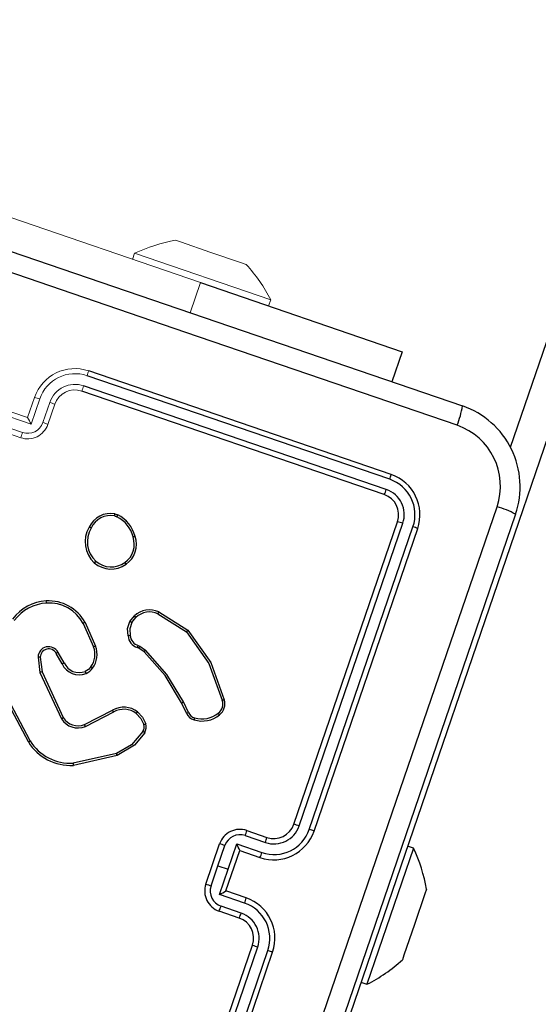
# Model space of a CAD drawing. Header units: millimetres. Extents: x 3129 to 3819, y 1527 to 1744.
# Tile 56 of 125: x 3194.8475 to 3194.8961, y 1671.2083 to 1671.3007. Entities that reach past the tile are written whole.
import ezdxf

# ---------------------------------------------------------------- set-up
doc = ezdxf.new("R2010")
doc.units = ezdxf.units.MM
doc.layers.get('0').update_dxf_attribs({"lineweight": 5})
doc.layers.add('1_urządzenie', color=7, linetype='Continuous', lineweight=9)
picture_1 = doc.add_image_def('image1.jpg', size_in_pixel=(9921, 7015))

msp = doc.modelspace()

# ---------------------------------------------------------------- linework, layer by layer
at = {"layer": '1_urządzenie', "color": 6, "linetype": 'Continuous', "lineweight": 25}
for p, q in [((3194.959816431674, 1671.45427160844), (3194.893480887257, 1671.26057883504)), ((3194.962654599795, 1671.453299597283), (3194.800652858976, 1670.980271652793)), ((3194.812844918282, 1671.290559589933), (3194.889002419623, 1671.264477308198)), ((3194.864426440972, 1671.276050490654), (3194.883347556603, 1671.26957042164)), ((3194.883347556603, 1671.26957042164), (3194.882380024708, 1671.266745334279)), ((3194.882177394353, 1671.257593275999), (3194.853776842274, 1671.267319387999)), ((3194.882308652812, 1671.258049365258), (3194.85392697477, 1671.267769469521)), ((3194.881853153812, 1671.256646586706), (3194.853452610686, 1671.266372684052)), ((3194.881660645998, 1671.256157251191), (3194.853278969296, 1671.265877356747)), ((3194.856354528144, 1671.254162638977), (3194.856581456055, 1671.2540871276)), ((3194.85638509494, 1671.2543537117), (3194.856665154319, 1671.254260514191)), ((3194.893978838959, 1671.25431683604), (3194.867896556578, 1671.178159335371)), ((3194.873184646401, 1671.225235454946), (3194.882904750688, 1671.253617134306)), ((3194.873682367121, 1671.225069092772), (3194.883409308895, 1671.253469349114)), ((3194.87462907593, 1671.224744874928), (3194.884356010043, 1671.253145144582)), ((3194.875076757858, 1671.224587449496), (3194.884796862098, 1671.252969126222)), ((3194.857789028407, 1671.244249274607), (3194.858211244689, 1671.244775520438)), ((3194.860429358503, 1671.244979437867), (3194.863111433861, 1671.243288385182)), ((3194.860504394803, 1671.245158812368), (3194.863243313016, 1671.243429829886)), ((3194.853413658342, 1671.244065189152), (3194.854388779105, 1671.241870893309)), ((3194.853585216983, 1671.244157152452), (3194.854571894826, 1671.241937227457)), ((3194.857969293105, 1671.244154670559), (3194.858353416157, 1671.244632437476)), ((3194.858584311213, 1671.241996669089), (3194.85873139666, 1671.241922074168)), ((3194.851434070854, 1671.240275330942), (3194.850869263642, 1671.241248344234)), ((3194.851615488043, 1671.240369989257), (3194.851049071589, 1671.241345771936)), ((3194.858635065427, 1671.241741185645), (3194.858504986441, 1671.241807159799)), ((3194.859120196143, 1671.241401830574), (3194.858635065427, 1671.241741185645)), ((3194.85873139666, 1671.241922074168), (3194.859262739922, 1671.241550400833)), ((3194.849177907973, 1671.24091301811), (3194.849357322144, 1671.239478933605)), ((3194.849374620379, 1671.240909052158), (3194.849545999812, 1671.239533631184)), ((3194.849357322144, 1671.239478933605), (3194.851372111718, 1671.235124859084)), ((3194.849545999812, 1671.239533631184), (3194.851538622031, 1671.23522895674)), ((3194.863110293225, 1671.235650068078), (3194.862639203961, 1671.236611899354)), ((3194.86330307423, 1671.23572658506), (3194.862826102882, 1671.23670041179)), ((3194.853530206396, 1671.234581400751), (3194.856170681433, 1671.235935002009)), ((3194.85361362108, 1671.234398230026), (3194.856275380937, 1671.235762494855)), ((3194.856536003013, 1671.231857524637), (3194.852481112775, 1671.230950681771)), ((3194.856599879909, 1671.231669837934), (3194.852491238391, 1671.230751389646)), ((3194.868752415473, 1671.224639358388), (3194.870644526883, 1671.223991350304)), ((3194.868611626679, 1671.224161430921), (3194.870505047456, 1671.223512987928)), ((3194.86491628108, 1671.219611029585), (3194.866212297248, 1671.223395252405)), ((3194.866056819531, 1671.221334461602), (3194.866705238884, 1671.223227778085)), ((3194.866808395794, 1671.2189630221), (3194.868104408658, 1671.222747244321)), ((3194.867003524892, 1671.221010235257), (3194.867814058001, 1671.223376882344)), ((3194.867814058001, 1671.223376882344), (3194.870180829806, 1671.222566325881)), ((3194.868104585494, 1671.222747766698), (3194.868104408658, 1671.222747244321)), ((3194.868104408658, 1671.222747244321), (3194.869996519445, 1671.222099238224)), ((3194.884408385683, 1671.222977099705), (3194.880034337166, 1671.210205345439)), ((3194.884408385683, 1671.222977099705), (3194.883840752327, 1671.223171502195)), ((3194.865408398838, 1671.219441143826), (3194.866056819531, 1671.221334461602)), ((3194.866056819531, 1671.221334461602), (3194.867003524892, 1671.221010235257)), ((3194.866193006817, 1671.218643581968), (3194.867003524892, 1671.221010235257)), ((3194.866808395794, 1671.2189630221), (3194.866808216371, 1671.218962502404)), ((3194.868700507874, 1671.218315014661), (3194.866808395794, 1671.2189630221)), ((3194.885625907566, 1671.219124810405), (3194.885473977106, 1671.218681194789)), ((3194.868559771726, 1671.217833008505), (3194.866193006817, 1671.218643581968)), ((3194.885473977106, 1671.218681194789), (3194.884491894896, 1671.215813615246)), ((3194.868052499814, 1671.216422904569), (3194.866160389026, 1671.217070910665)), ((3194.868235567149, 1671.216886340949), (3194.866342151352, 1671.217534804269)), ((3194.884491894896, 1671.215813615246), (3194.883509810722, 1671.212946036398)), ((3194.859576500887, 1671.185501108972), (3194.869296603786, 1671.213882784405)), ((3194.860065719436, 1671.185308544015), (3194.869791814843, 1671.213709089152)), ((3194.861012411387, 1671.184984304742), (3194.870738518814, 1671.213384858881)), ((3194.861468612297, 1671.184853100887), (3194.871188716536, 1671.213234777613)), ((3194.883509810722, 1671.212946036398), (3194.88335788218, 1671.212502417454)), ((3194.879466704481, 1671.210399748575), (3194.880034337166, 1671.210205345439))]:
    msp.add_line(p, q, dxfattribs=at)
at = {"layer": '1_urządzenie', "color": 6, "linetype": 'Continuous'}
for p, q in [((3194.864426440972, 1671.276050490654), (3194.84077504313, 1671.284150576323)), ((3194.862087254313, 1671.280022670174), (3194.862530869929, 1671.279870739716)), ((3194.862530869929, 1671.279870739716), (3194.865398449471, 1671.278888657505)), ((3194.858234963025, 1671.27880514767), (3194.858040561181, 1671.278237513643)), ((3194.858234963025, 1671.27880514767), (3194.871006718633, 1671.274431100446)), ((3194.865398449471, 1671.278888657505), (3194.868266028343, 1671.277906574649)), ((3194.868266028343, 1671.277906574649), (3194.868709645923, 1671.277754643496)), ((3194.864426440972, 1671.276050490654), (3194.863458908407, 1671.273225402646)), ((3194.870812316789, 1671.27386346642), (3194.871006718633, 1671.274431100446)), ((3194.848846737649, 1671.265281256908), (3194.84819873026, 1671.263389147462)), ((3194.849328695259, 1671.265140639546), (3194.848518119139, 1671.262773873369)), ((3194.848518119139, 1671.262773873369), (3194.843784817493, 1671.264394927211)), ((3194.84819873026, 1671.263389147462), (3194.844414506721, 1671.26468516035)), ((3194.850275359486, 1671.264816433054), (3194.849626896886, 1671.262923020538)), ((3194.850738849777, 1671.264633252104), (3194.850090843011, 1671.262741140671)), ((3194.847720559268, 1671.261989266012), (3194.843933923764, 1671.263286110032)), ((3194.84819873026, 1671.263389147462), (3194.848199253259, 1671.263388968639)), ((3194.847550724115, 1671.261497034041), (3194.843766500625, 1671.262793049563))]:
    msp.add_line(p, q, dxfattribs=at)
at = {"layer": '1_urządzenie', "color": 6, "linetype": 'Continuous', "lineweight": 25, "flags": 128}
for points in [[(3194.888495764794, 1671.262667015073), (3194.863047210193, 1671.271381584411), (3194.837583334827, 1671.280102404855), (3194.812135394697, 1671.28881877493)], [(3194.866086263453, 1671.178665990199), (3194.874800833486, 1671.204114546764), (3194.883521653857, 1671.229578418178), (3194.89223802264, 1671.255026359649)], [(3194.857615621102, 1671.24289515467), (3194.857578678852, 1671.243588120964), (3194.85778903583, 1671.244249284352)], [(3194.857969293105, 1671.244154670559), (3194.857782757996, 1671.243555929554), (3194.857819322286, 1671.24292977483)], [(3194.863111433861, 1671.243288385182), (3194.865207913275, 1671.240295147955), (3194.866453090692, 1671.236859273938)], [(3194.863243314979, 1671.243429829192), (3194.865374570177, 1671.240397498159), (3194.866637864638, 1671.236912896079)], [(3194.862639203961, 1671.236611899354), (3194.861102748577, 1671.23917078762), (3194.859120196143, 1671.241401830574)], [(3194.862826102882, 1671.23670041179), (3194.86126958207, 1671.239290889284), (3194.859262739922, 1671.241550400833)], [(3194.848266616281, 1671.232949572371), (3194.846420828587, 1671.236429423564), (3194.845513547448, 1671.240260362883)], [(3194.848436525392, 1671.233060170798), (3194.846614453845, 1671.236498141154), (3194.845714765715, 1671.240283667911)], [(3194.851434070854, 1671.240275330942), (3194.851443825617, 1671.240280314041), (3194.851476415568, 1671.240297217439), (3194.851502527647, 1671.240310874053), (3194.85153513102, 1671.240327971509), (3194.851573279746, 1671.240347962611), (3194.851615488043, 1671.240369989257)], [(3194.854131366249, 1671.239983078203), (3194.853900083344, 1671.23973747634), (3194.853609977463, 1671.239565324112)], [(3194.85839505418, 1671.23561376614), (3194.858821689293, 1671.23516089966), (3194.859093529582, 1671.234601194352)], [(3194.858512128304, 1671.235770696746), (3194.858981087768, 1671.235274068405), (3194.859278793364, 1671.234659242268)], [(3194.859012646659, 1671.233916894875), (3194.857951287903, 1671.232674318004), (3194.856535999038, 1671.231857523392)], [(3194.85917897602, 1671.233814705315), (3194.858234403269, 1671.232656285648), (3194.856599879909, 1671.231669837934)]]:
    msp.add_lwpolyline(points, dxfattribs=at)
at = {"layer": '1_urządzenie', "color": 6, "linetype": 'Continuous'}
for centre, radius, start, end in [((3194.86464031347, 1671.265241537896), 0.01500000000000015, 99.79966990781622, 115.2787897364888), ((3194.857631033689, 1671.267642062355), 0.01500000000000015, 26.91078633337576, 42.38990626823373), ((3194.852630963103, 1671.263985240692), 0.004000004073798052, 71.09484698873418, 161.0947390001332), ((3194.852648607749, 1671.263992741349), 0.003512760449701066, 71.26555789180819, 160.9265816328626), ((3194.839243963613, 1671.272417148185), 0.01540103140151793, 340.6704444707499, 342.4356294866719), ((3194.85264684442, 1671.263996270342), 0.002509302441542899, 71.26980174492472, 160.922403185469), ((3194.836680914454, 1671.271974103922), 0.01768235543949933, 339.8308592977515, 341.5316830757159), ((3194.848321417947, 1671.262584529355), 0.002747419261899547, 68.49227341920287, 78.97688547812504), ((3194.852630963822, 1671.263985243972), 0.002000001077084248, 71.09482293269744, 161.0947667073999), ((3194.849511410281, 1671.262205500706), 0.002720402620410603, 63.17944660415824, 73.69071190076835), ((3194.842122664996, 1671.259848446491), 0.007032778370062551, 24.58043975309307, 30.22735942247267), ((3194.848198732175, 1671.263389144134), 0.001999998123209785, 251.0947316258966, 341.094851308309), ((3194.848203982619, 1671.263415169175), 0.001505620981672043, 251.2717418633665, 340.9208248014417), ((3194.848718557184, 1671.259923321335), 0.003134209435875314, 64.03376629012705, 73.15311256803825), ((3194.794910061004, 1671.279935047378), 0.05577633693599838, 340.696592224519, 341.2314866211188)]:
    msp.add_arc(centre, radius, start, end, dxfattribs=at)
at = {"layer": '1_urządzenie', "color": 6, "linetype": 'Continuous', "lineweight": 25}
for centre, radius, start, end in [((3194.880440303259, 1671.265897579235), 0.008679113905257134, 338.147224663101, 350.5816237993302), ((3194.886410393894, 1671.256908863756), 0.007999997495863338, 341.0947873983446, 71.09478871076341), ((3194.886538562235, 1671.256971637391), 0.006022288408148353, 341.1547510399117, 71.0348251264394), ((3194.880060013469, 1671.258449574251), 0.002283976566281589, 337.9809032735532, 349.9082398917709), ((3194.881012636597, 1671.254265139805), 0.004000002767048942, 341.094818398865, 71.0947578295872), ((3194.881031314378, 1671.254274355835), 0.003511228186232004, 341.2402621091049, 70.9493142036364), ((3194.878881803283, 1671.25753300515), 0.003100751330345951, 333.6608435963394, 343.3890027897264), ((3194.881012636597, 1671.254265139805), 0.002000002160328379, 341.0948405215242, 71.09473558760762), ((3194.881032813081, 1671.25427509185), 0.00250937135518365, 341.2709496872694, 70.91862649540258), ((3194.889851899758, 1671.246681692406), 0.008679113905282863, 61.60795240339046, 74.04235154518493), ((3194.855984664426, 1671.252161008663), 0.002228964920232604, 79.65074109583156, 155.1236211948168), ((3194.855992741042, 1671.252160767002), 0.002034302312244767, 79.75582874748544, 155.2732253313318), ((3194.854137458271, 1671.254615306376), 0.002262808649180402, 348.4603835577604, 353.3614396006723), ((3194.852622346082, 1671.256105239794), 0.004443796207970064, 332.9902910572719, 335.4728797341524), ((3194.855279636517, 1671.251508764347), 0.002888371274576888, 13.55259905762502, 63.2107098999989), ((3194.85530490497, 1671.251527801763), 0.003052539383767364, 13.43066343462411, 63.53742185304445), ((3194.856318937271, 1671.251735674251), 0.002722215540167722, 149.9545807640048, 226.7356783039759), ((3194.853314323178, 1671.251503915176), 0.001721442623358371, 61.1497674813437, 67.8804387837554), ((3194.882291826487, 1671.250589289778), 0.003089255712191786, 68.79339391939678, 78.55625301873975), ((3194.883737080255, 1671.250954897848), 0.002276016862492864, 62.24897602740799, 74.22055007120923), ((3194.85633191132, 1671.251741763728), 0.002528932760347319, 149.8568184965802, 226.5270537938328), ((3194.856131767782, 1671.251496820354), 0.002073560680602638, 304.9022574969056, 19.40129533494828), ((3194.856132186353, 1671.251489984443), 0.002268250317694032, 304.8567354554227, 19.22348241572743), ((3194.858956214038, 1671.249388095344), 0.002929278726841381, 103.4683821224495, 107.2495969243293), ((3194.834512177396, 1671.267957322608), 0.02700054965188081, 317.6073893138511, 318.0459328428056), ((3194.856019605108, 1671.251569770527), 0.002398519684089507, 229.2272621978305, 305.9743963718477), ((3194.856025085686, 1671.251581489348), 0.002204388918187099, 229.4496343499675, 305.9173372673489), ((3194.856349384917, 1671.249038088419), 0.001230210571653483, 28.69112949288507, 38.04448691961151), ((3194.850204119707, 1671.241910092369), 0.004277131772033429, 93.44699679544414, 143.0850921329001), ((3194.850233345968, 1671.241864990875), 0.004127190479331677, 93.76191290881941, 142.8417754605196), ((3194.847357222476, 1671.245874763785), 0.002607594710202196, 2.385244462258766, 6.710873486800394), ((3194.850179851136, 1671.242314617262), 0.003871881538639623, 28.41642343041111, 93.4485071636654), ((3194.850179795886, 1671.242310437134), 0.003679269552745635, 28.48506151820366, 93.38491088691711), ((3194.857062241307, 1671.243491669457), 0.001722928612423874, 41.46098333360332, 48.17252948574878), ((3194.859647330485, 1671.243235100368), 0.00210599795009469, 65.98579686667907, 132.9924351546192), ((3194.859654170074, 1671.243233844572), 0.00190997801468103, 66.05484855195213, 132.9241999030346), ((3194.858462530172, 1671.245907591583), 0.002174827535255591, 334.7372030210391, 339.8613185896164), ((3194.864707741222, 1671.223201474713), 0.02372448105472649, 117.9577623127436, 118.4278610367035), ((3194.856871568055, 1671.242282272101), 0.002170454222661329, 59.61829299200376, 64.99438412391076), ((3194.858859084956, 1671.243004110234), 0.0012482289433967, 185.0075640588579, 253.5205418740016), ((3194.858941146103, 1671.235711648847), 0.007304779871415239, 98.83409370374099, 100.454796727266), ((3194.858866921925, 1671.243008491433), 0.0010505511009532, 184.2973240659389, 254.3945138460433), ((3194.861037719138, 1671.2453541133), 0.00292703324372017, 315.1105494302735, 318.8967488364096), ((3194.856553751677, 1671.242735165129), 0.002160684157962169, 334.5644748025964, 340.0140916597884), ((3194.850166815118, 1671.240898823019), 0.0009890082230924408, 26.86664933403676, 179.177614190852), ((3194.850163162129, 1671.24089712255), 0.0007886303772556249, 26.44612885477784, 179.1331967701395), ((3194.864271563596, 1671.216728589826), 0.0279435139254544, 118.2413383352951, 118.6606600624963), ((3194.852510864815, 1671.24116549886), 0.00200602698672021, 323.8831076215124, 20.58750687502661), ((3194.852509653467, 1671.241162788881), 0.0022028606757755, 323.8870245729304, 20.58274656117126), ((3194.856559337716, 1671.236164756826), 0.006105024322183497, 108.9984037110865, 110.8263136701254), ((3194.856252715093, 1671.243126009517), 0.002755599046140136, 329.8312395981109, 334.0934112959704), ((3194.856199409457, 1671.244346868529), 0.004147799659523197, 314.7631012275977, 317.6075010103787), ((3194.84920259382, 1671.237255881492), 0.003657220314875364, 87.30393153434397, 90.38672528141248), ((3194.853036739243, 1671.24102699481), 0.001770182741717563, 205.1269998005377, 291.3121027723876), ((3194.85304335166, 1671.241035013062), 0.00157513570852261, 204.9736800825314, 291.0836507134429), ((3194.852017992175, 1671.230653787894), 0.009217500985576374, 105.5562715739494, 106.7773890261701), ((3194.851043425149, 1671.238498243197), 0.002779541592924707, 18.44919382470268, 22.57574083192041), ((3194.853144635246, 1671.240672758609), 0.001401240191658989, 292.4664603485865, 324.7715447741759), ((3194.853076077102, 1671.238413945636), 0.001890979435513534, 50.091930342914, 56.07798946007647), ((3194.859871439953, 1671.242697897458), 0.006685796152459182, 294.4548927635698, 296.2271836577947), ((3194.86546559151, 1671.236505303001), 0.001049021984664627, 306.292561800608, 19.72022053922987), ((3194.865460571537, 1671.236503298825), 0.001246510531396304, 306.5348564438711, 19.18367125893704), ((3194.856618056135, 1671.271092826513), 0.035618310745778, 286.0289493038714, 286.3384363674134), ((3194.857218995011, 1671.234108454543), 0.00210600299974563, 52.11905522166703, 119.8529065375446), ((3194.854310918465, 1671.234688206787), 0.002239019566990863, 28.67256532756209, 33.83815453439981), ((3194.857224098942, 1671.234104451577), 0.00191028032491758, 52.19496224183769, 119.7777574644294), ((3194.856471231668, 1671.237171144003), 0.002475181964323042, 321.0090660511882, 325.5423986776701), ((3194.864003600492, 1671.235951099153), 0.0009426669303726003, 198.6229871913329, 258.1283483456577), ((3194.86051288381, 1671.242475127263), 0.00730260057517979, 290.8352843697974, 292.4626738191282), ((3194.864011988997, 1671.235953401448), 0.0007443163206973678, 197.7421387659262, 258.8226550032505), ((3194.864577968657, 1671.237430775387), 0.002522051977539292, 252.2640882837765, 310.1046898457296), ((3194.864584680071, 1671.237435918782), 0.002325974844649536, 252.0463648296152, 310.2167205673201), ((3194.864841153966, 1671.23462310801), 0.001620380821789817, 32.83605210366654, 39.77506663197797), ((3194.845764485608, 1671.244279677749), 0.01073574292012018, 301.4888301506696, 302.5368724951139), ((3194.852925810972, 1671.236097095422), 0.001832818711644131, 212.0365145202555, 292.0412933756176), ((3194.852919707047, 1671.236090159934), 0.001627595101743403, 211.9464184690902, 292.0301740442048), ((3194.852010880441, 1671.233778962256), 0.001718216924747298, 21.12558290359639, 27.84097478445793), ((3194.858267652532, 1671.234351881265), 0.0008626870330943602, 329.7202427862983, 16.79796804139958), ((3194.85630980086, 1671.243810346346), 0.009620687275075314, 286.8189321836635, 287.9751902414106), ((3194.858272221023, 1671.234350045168), 0.001052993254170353, 329.4428745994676, 17.07581362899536), ((3194.862138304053, 1671.235632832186), 0.001777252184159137, 340.1241810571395, 346.6745092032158), ((3194.857611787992, 1671.231450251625), 0.002836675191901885, 56.46313055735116, 60.40685418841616), ((3194.852221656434, 1671.235391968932), 0.004648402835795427, 211.6970085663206, 273.3247119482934), ((3194.842981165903, 1671.241255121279), 0.009844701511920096, 302.4716878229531, 303.6516142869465), ((3194.852229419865, 1671.23540025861), 0.004456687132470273, 211.6731595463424, 273.2375263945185), ((3194.854740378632, 1671.231141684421), 0.00193305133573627, 15.85618146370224, 21.73517677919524), ((3194.848787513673, 1671.230663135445), 0.003704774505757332, 1.365044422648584, 4.451533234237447), ((3194.868104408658, 1671.222747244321), 0.002000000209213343, 71.09478462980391, 161.0947848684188), ((3194.865673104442, 1671.225286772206), 0.003146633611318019, 339.0450571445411, 348.1266789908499), ((3194.871292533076, 1671.225883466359), 0.004000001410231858, 251.0947989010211, 341.0947673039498), ((3194.871309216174, 1671.2258929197), 0.00351275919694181, 251.2629741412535, 340.924040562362), ((3194.871310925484, 1671.22588935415), 0.002509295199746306, 251.2670936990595, 340.9199496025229), ((3194.871292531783, 1671.2258834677), 0.002000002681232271, 251.0948555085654, 341.0947073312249), ((3194.867953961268, 1671.208758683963), 0.01728710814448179, 70.64813081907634, 72.38753811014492), ((3194.869855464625, 1671.210454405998), 0.01506667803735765, 69.72381336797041, 71.52853076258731), ((3194.86812813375, 1671.222735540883), 0.001505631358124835, 71.26914374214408, 160.9174506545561), ((3194.867964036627, 1671.224513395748), 0.002730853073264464, 338.5101730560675, 348.9792011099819), ((3194.849725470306, 1671.174059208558), 0.05201788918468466, 70.94826980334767, 71.52170977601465), ((3194.86158087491, 1671.220116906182), 0.007034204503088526, 21.9629209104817, 27.60972753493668), ((3194.867532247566, 1671.223341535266), 0.002759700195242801, 333.2462983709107, 343.6858352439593), ((3194.870844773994, 1671.216571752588), 0.01499999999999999, 9.799669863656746, 25.27878985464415), ((3194.866808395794, 1671.2189630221), 0.002000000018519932, 161.0947925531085, 251.0947969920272), ((3194.882130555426, 1671.268678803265), 0.05199978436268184, 250.6677794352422, 251.2414190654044), ((3194.866834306, 1671.218957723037), 0.001505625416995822, 161.2718963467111, 250.920657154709), ((3194.863265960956, 1671.225042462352), 0.007036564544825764, 294.5808089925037, 300.2257214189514), ((3194.865992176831, 1671.218844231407), 0.002759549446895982, 338.5034567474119, 348.9435631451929), ((3194.867404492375, 1671.214530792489), 0.004000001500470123, 341.0948068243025, 71.09477599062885), ((3194.863330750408, 1671.218447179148), 0.003146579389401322, 334.0628196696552, 343.1445940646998), ((3194.867411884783, 1671.214513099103), 0.003512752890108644, 341.265427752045, 70.92670424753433), ((3194.865614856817, 1671.217653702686), 0.002730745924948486, 333.2101703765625, 343.679605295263), ((3194.867404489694, 1671.214530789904), 0.002000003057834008, 341.094866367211, 71.09470986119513), ((3194.867415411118, 1671.214514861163), 0.002509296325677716, 341.2696575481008, 70.92245699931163), ((3194.875263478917, 1671.230101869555), 0.01728185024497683, 249.8018244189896, 251.5417607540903), ((3194.875727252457, 1671.227599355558), 0.01506450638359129, 250.6609152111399, 252.465892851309), ((3194.873245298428, 1671.223581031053), 0.01500000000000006, 296.9107864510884, 312.3899062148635)]:
    msp.add_arc(centre, radius, start, end, dxfattribs=at)

# ---------------------------------------------------------------- pictures from other files: only their frames are drawn
image = msp.add_image(picture_1, insert=(3128.660905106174, 1737.498734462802), size_in_units=(210.23639378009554, 148.65520636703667), rotation=-90.00000000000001, dxfattribs=dict(fade=43))
image.dxf.flags = 7

doc.saveas('drawing.dxf')
